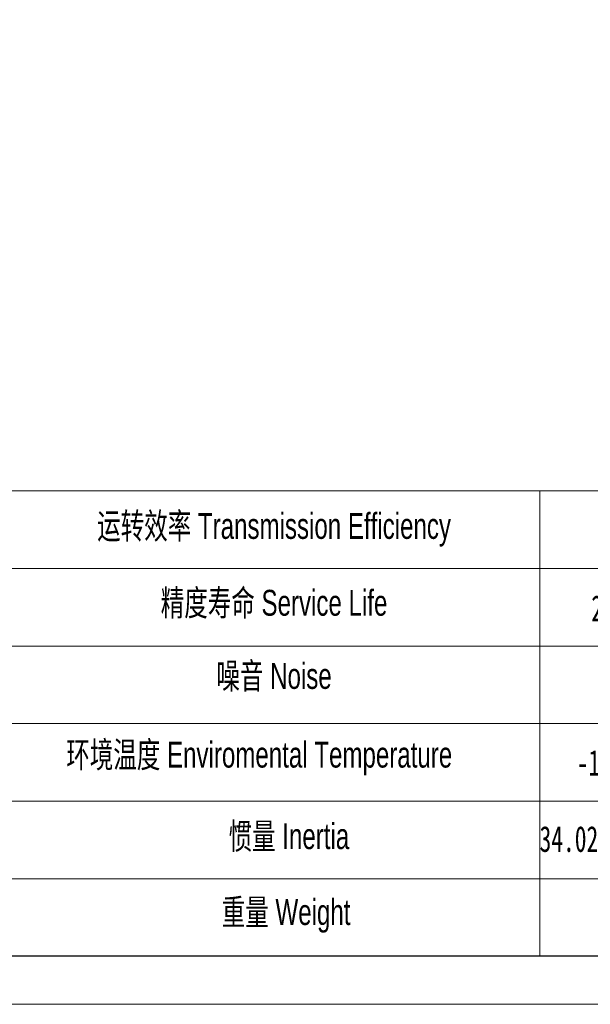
# Model space of a CAD drawing. Header units: millimetres. Extents: x 60 to 1123, y 46 to 797.
# Tile 10 of 18: x 442 to 591, y 46 to 303. Entities that reach past the tile are written whole.
import ezdxf

# ---------------------------------------------------------------- set-up
doc = ezdxf.new("R2010")
doc.units = ezdxf.units.MM
doc.layers.add('SLD-0', color=7, linetype='Continuous', lineweight=18)
doc.layers.add('图框_外框线', color=7, linetype='Continuous', lineweight=18)
doc.styles.add('标准', font='arial.ttf', dxfattribs={"width": 0.667})

msp = doc.modelspace()

# ---------------------------------------------------------------- linework, layer by layer
at = {"layer": 'SLD-0'}
msp.add_line((578.0216, 179.7943), (578.0216, 58.4281), dxfattribs=at)
at = {"layer": '图框_外框线'}
for p, q in [((154.5119, 179.7943), (1110.0129, 179.7943)), ((246.0794, 159.5443), (783.0906, 159.5443)), ((154.5119, 139.2943), (1110.0129, 139.2943)), ((246.0794, 119.0443), (1110.0129, 119.0443)), ((246.0794, 98.7943), (1110.0129, 98.7943)), ((246.0794, 78.5443), (1110.0129, 78.5443))]:
    msp.add_line(p, q, dxfattribs=at)
at = {"layer": '图框_外框线', "color": 3}
msp.add_lwpolyline([(60.7047, 45.7858), (1122.6551, 45.7858), (1122.6551, 796.7365), (60.7047, 796.7365)], close=True, dxfattribs=at)
at = {"layer": '图框_外框线', "color": 3, "lineweight": 25}
msp.add_lwpolyline([(123.916, 58.4281), (1110.0129, 58.4281), (1110.0129, 784.0942), (123.916, 784.0942)], close=True, dxfattribs=at)

# ---------------------------------------------------------------- texts
at = {"layer": 'SLD-0', "color": 1, "char_height": 6.75, "attachment_point": 2, "style": '标准'}
for s, insert, width in [('运转效率 Transmission Efficiency', (508.6457, 174.0187), 114.706484), ('精度寿命 Service Life', (508.6457, 153.958), 114.706484), ('{\\fSimSun|b1|i0|c134|p2;20000Hrs}', (603.7198, 152.5252), 86.323619), ('噪音 Noise', (508.6457, 134.864), 114.706484), ('环境温度 Enviromental Temperature', (504.7759, 114.3199), 114.706484), ('{\\fSimSun|b1|i0|c134|p2;-15%%D-- +90%%D}', (603.7198, 112.2176), 86.323619), ('惯量 Inertia', (512.5155, 93.0507), 114.706484), ('{\\fSimSun|b1|i0|c134|p2;34.02-36.72kg.cm²}', (603.7198, 92.3164), 86.323619), ('重量 Weight', (511.7899, 73.2317), 114.706484), ('{\\fSimSun|b1|i0|c134|p2;24.9Kg}', (603.7198, 72.5776), 86.323619)]:
    msp.add_mtext(s, dxfattribs=dict(at, insert=insert, width=width))

doc.saveas('drawing.dxf')
